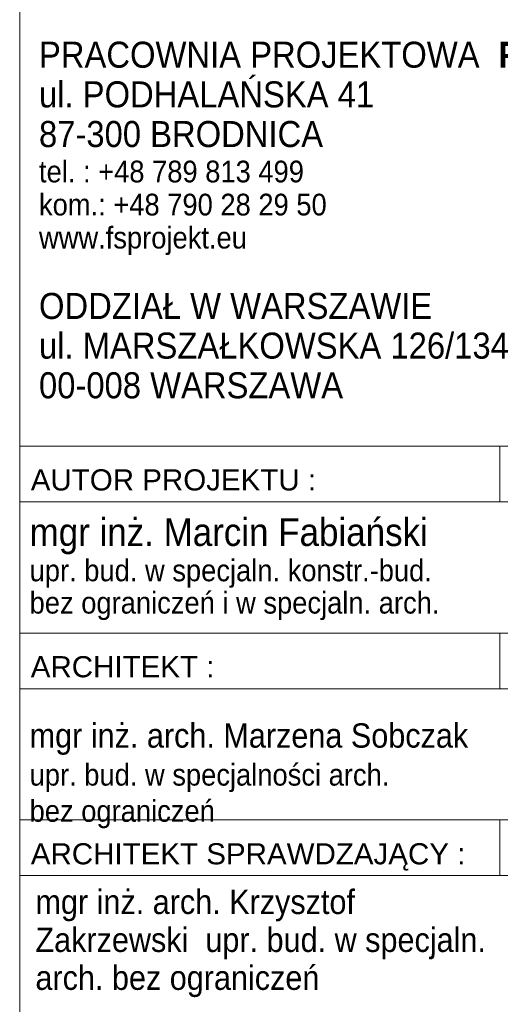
# Model space of a CAD drawing. Header units: centimetres. Extents: x 5703 to 19022, y -2164 to 612.
# Tile 2 of 49: x 5733 to 6010, y -1094 to -527. Entities that reach past the tile are written whole.
import ezdxf

# ---------------------------------------------------------------- set-up
doc = ezdxf.new("R2010")
doc.units = ezdxf.units.CM
doc.header["$MEASUREMENT"] = 0
doc.styles.add('GENERATED_STYLE_3', font='arial.ttf')

msp = doc.modelspace()

# ---------------------------------------------------------------- linework, layer by layer
at = {"color": 7, "linetype": 'Continuous', "lineweight": 13}
for p, q in [((5733.29, -772.77), (6309.29, -772.77)), ((6009.63, -772.77), (6009.63, -804.77)), ((5733.29, -804.77), (6309.29, -804.77)), ((5733.29, -880.28), (6309.29, -880.28)), ((6009.63, -880.28), (6009.63, -912.28)), ((5733.29, -912.28), (6309.29, -912.28)), ((5733.29, -987.79), (6309.29, -987.79)), ((6009.63, -987.79), (6009.63, -987.81)), ((6009.63, -987.79), (6009.63, -1019.79)), ((5733.29, -1019.79), (6309.29, -1019.79))]:
    msp.add_line(p, q, dxfattribs=at)
at = {"color": 7, "linetype": 'Continuous', "lineweight": 13, "flags": 128}
msp.add_lwpolyline([(5733.29, 611.81), (6309.29, 611.81), (6309.29, -1664.93), (5733.29, -1664.93)], close=True, dxfattribs=at)

# ---------------------------------------------------------------- texts
at = {"color": 7, "linetype": 'Continuous', "lineweight": 13, "style": 'GENERATED_STYLE_3'}
for s, insert, char_height, attachment_point, line_spacing_factor in [('\\A1;{\\W0.900000x;\\pql;\\fArial|b0|i0|c238|p38;PRACOWNIA PROJEKTOWA\\fCourier New|b0|i0|c238|p53;\\H0.800000x; \\fArial|b1|i0|c238|p38;\\c223;\\H1.250000x;FS\\fArial|b1|i0|c238|p38;\\C152;projekt\\P\\pql;\\fArial|b0|i0|c238|p38;\\C7;ul. PODHALAŃSKA 41 \\P\\pql;\\fArial|b0|i0|c238|p38;87-300 BRODNICA        \\P\\pql;\\fArial|b0|i0|c238|p38;\\H0.833333x;tel. : +48 789 813 499\\P\\pql;\\fArial|b0|i0|c238|p38;kom.: +48 790 28 29 50\\P\\pql;\\fArial|b0|i0|c238|p38;www.fsprojekt.eu\\P\\pql;\\fArial|b0|i0|c238|p38;\\P\\pql;\\fArial|b0|i0|c238|p38;\\H1.200000x;ODDZIAŁ W WARSZAWIE\\P\\pql;\\fArial|b0|i0|c238|p38;ul. MARSZAŁKOWSKA 126/134 pok. 246\\P\\pql;\\fArial|b0|i0|c238|p38;00-008 WARSZAWA}', (5744.4, -539.95), 15, 1, 0.912923), ('\\A1;{\\W0.900000x;\\pql;\\fArial|b0|i0|c238|p38;mgr inż. Marcin Fabiański\\P\\pql;\\fArial|b0|i0|c238|p38;\\H0.781250x;upr. bud. w specjaln. konstr.-bud. \\P\\pql;\\fArial|b0|i0|c238|p38;bez ograniczeń i w specjaln. arch.}', (5739.01, -843.49), 16, 4, 0.892313), ('\\A1;{\\W0.900000x;\\pql;\\fArial|b0|i0|c238|p38;mgr inż. arch. Krzysztof \\P\\pql;\\fArial|b0|i0|c238|p38;Zakrzewski  \\fArial|b0|i0|c238|p38;upr. bud. w specjaln. \\P\\pql;\\fArial|b0|i0|c238|p38;arch. bez ograniczeń}', (5742.36, -1058.87), 14, 4, 0.935281)]:
    msp.add_mtext(s, dxfattribs=dict(at, insert=insert, char_height=char_height, attachment_point=attachment_point, line_spacing_factor=line_spacing_factor))
at = {"color": 7, "linetype": 'Continuous', "lineweight": 13, "attachment_point": 4, "style": 'GENERATED_STYLE_3'}
for s, insert, char_height in [('\\A1;{\\pql;\\fArial|b0|i0|c238|p38;AUTOR PROJEKTU :}', (5739.66, -792.2), 12.16), ('\\A1;{\\pql;\\fArial|b0|i0|c238|p38;ARCHITEKT :}', (5739.66, -899.71), 12.16), ('\\A1;{\\W0.900000x;\\pql;\\fArial|b0|i0|c238|p38;mgr inż. arch. Marzena Sobczak\\P\\pql;\\fArial|b0|i0|c238|p38;\\H0.892857x;upr. bud. w specjalności arch. \\P\\pql;\\fArial|b0|i0|c238|p38;bez ograniczeń\\P\\pql;\\fArial|b0|i0|c238|p38;\\H1.120000x;}', (5739.01, -962.42), 14), ('\\A1;{\\pql;\\fArial|b0|i0|c238|p38;ARCHITEKT SPRAWDZAJĄCY :}', (5739.69, -1009.07), 12.16)]:
    msp.add_mtext(s, dxfattribs=dict(at, insert=insert, char_height=char_height))

doc.saveas('drawing.dxf')
